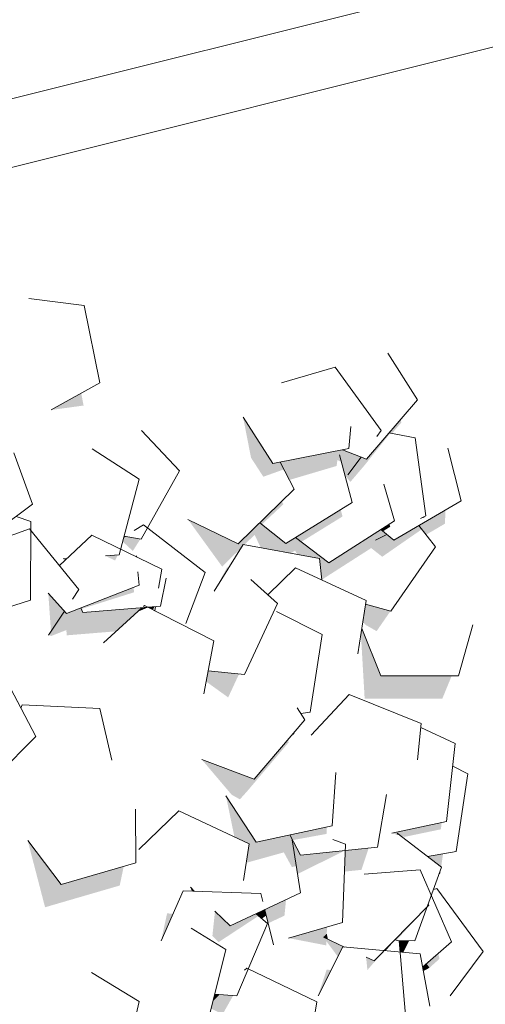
# Model space of a CAD drawing. Header units: millimetres. Extents: x 7522813 to 7573737, y -9734 to 10800.
# Tile 18 of 71: x 7531713 to 7532235, y 1166 to 2271. Entities that reach past the tile are written whole.
import ezdxf

# ---------------------------------------------------------------- set-up
doc = ezdxf.new("R2010")
doc.units = ezdxf.units.MM
doc.header["$MEASUREMENT"] = 0
for name, color, linetype in [('Nowe_2025-10-27 Żywopłot', 7, 'Continuous'), ('Nowe_260-A Balustrady', 7, 'Continuous'), ('Nowe_280-A Dachy Powłoki', 7, 'Continuous')]:
    doc.layers.add(name, color=color, linetype=linetype)
for name, color, linetype, lineweight, true_color in [('Nowe_2025-10-27 Żywopłot_Nr_pióra__81', 7, 'Continuous', 13, 0x6a6a6a), ('Nowe_2025-10-27 Żywopłot_Nr_pióra__82', 7, 'Continuous', 13, 0xaaaaaa), ('Nowe_280-A Dachy Powłoki_Nr_pióra__61', 7, 'Continuous', 13, 0x6a6a6a), ('Nowe_280-A Dachy Powłoki_Nr_pióra__81', 7, 'Continuous', 13, 0x6a6a6a)]:
    doc.layers.add(name, color=color, linetype=linetype, lineweight=lineweight, true_color=true_color)
doc.layers.add('Nowe_260-A Balustrady_Nr_pióra__11', color=7, linetype='Continuous', lineweight=13)

# ---------------------------------------------------------------- blocks, each defined once
blk = doc.blocks.new('ElemPrzekroju_10', base_point=(6982742.1, 0))
at = {"layer": 'Nowe_260-A Balustrady_Nr_pióra__11', "color": 7, "linetype": 'Continuous', "lineweight": 13}
blk.add_line((7524874.6, 472.5), (7545705.1, 5688.5), dxfattribs=at)
blk = doc.blocks.new('ElemPrzekroju_77', base_point=(6982742.1, 0))
at = {"layer": 'Nowe_280-A Dachy Powłoki_Nr_pióra__81', "linetype": 'Continuous', "lineweight": 0, "true_color": 0x1a1a1a}
for points in [[(7531782, 1852.2), (7531748.2, 1833.3), (7531784.7, 1838.3)], [(7531963.5, 1825.3), (7531972.4, 1779.7), (7531984.8, 1791.8)], [(7532127, 1807.5), (7532130.3, 1806.9), (7532140.9, 1819.2), (7532140.2, 1822.9)], [(7532062.6, 1786), (7532005, 1774.7), (7532015.3, 1754.8), (7532015.5, 1754.8), (7532063.8, 1784.4)], [(7532075.5, 1768.1), (7532077.7, 1759.8), (7532083.8, 1752.6), (7532100.4, 1772.1), (7532099.5, 1779.1), (7532095.9, 1780.5), (7532080.9, 1760.6)], [(7532160.7, 1703.6), (7532168.7, 1693.3), (7532189.8, 1705.7), (7532190.4, 1721)], [(7531901.7, 1710.5), (7531940, 1657.6), (7531960.9, 1678), (7531963.6, 1682.5), (7531965.2, 1682.2), (7531976.4, 1693.2), (7531983.3, 1678.9), (7532017.2, 1672.6), (7532021.8, 1675.5), (7532023.9, 1671.4), (7532049.3, 1666.7), (7532051.6, 1642.7), (7532105.1, 1677), (7532112.4, 1687.5), (7532111.9, 1687.3), (7532110.9, 1694.7), (7532059.6, 1661.8), (7532022.1, 1690.2), (7532011.4, 1683.6), (7531982.1, 1706.7), (7531958.1, 1683.2)], [(7531761.7, 1666.3), (7531762.2, 1666), (7531763.2, 1666.4)], [(7531931.1, 1629.9), (7531947.6, 1656.6), (7531945.6, 1656.9)], [(7532100.8, 1615.5), (7532097.7, 1595.4), (7532101.3, 1591.9), (7532117.9, 1591.9), (7532128.9, 1607.8)], [(7531746.6, 1582.6), (7531747.7, 1579.4), (7531765.3, 1586.3), (7531765.9, 1580.4), (7531821.1, 1584.9), (7531842.4, 1604.3), (7531831.2, 1609.8), (7531784, 1606), (7531781.5, 1611.1), (7531765.7, 1605), (7531763.3, 1607.7)], [(7532096.6, 1588), (7532095.6, 1581.6), (7532099.8, 1509.3), (7532186.9, 1509.4), (7532197.4, 1535), (7532117.9, 1534.9)], [(7531922.1, 1528.5), (7531946.8, 1510.7), (7531958.9, 1536.9), (7531924.3, 1540.4)], [(7532018.7, 1469.4), (7532020.6, 1468.8), (7532021.2, 1472.3)], [(7531975.8, 1418.8), (7531917.1, 1441.1), (7531950.7, 1401.5), (7531967.9, 1405.2), (7532014.5, 1460.1), (7532013.8, 1463.6)], [(7531944.3, 1400.1), (7531953.8, 1354.2), (7531970.4, 1346.4), (7531967.4, 1327.3), (7532018.5, 1351.3), (7532015.8, 1356.5), (7531978.3, 1348.4)], [(7532145.7, 1361.7), (7532130.1, 1358.3), (7532135.7, 1356.7), (7532136.4, 1358.4), (7532140.2, 1355.4), (7532144.6, 1354.2)], [(7531722, 1350.1), (7531741.5, 1275.2), (7531825.2, 1299.6), (7531829.7, 1321.2), (7531759.6, 1300.8)], [(7532018.9, 1350.4), (7532018.7, 1350.8), (7532018.9, 1349.8)], [(7532078.1, 1339), (7532077.2, 1315.2), (7532096.2, 1317.2), (7532104.4, 1341.8)], [(7532187.7, 1335.3), (7532170.4, 1332.2), (7532185.6, 1320.5)], [(7532183.1, 1312.7), (7532184.3, 1312.3), (7532185.3, 1318.7)], [(7531904.4, 1297.8), (7531906, 1293.5), (7531908.8, 1293.4)], [(7531987.9, 1272.5), (7531991.6, 1257.2), (7532009.9, 1265.8), (7532011.7, 1283.7)], [(7531871.6, 1237.6), (7531885.1, 1268), (7531878.3, 1268.3)], [(7532014.5, 1240.6), (7532056.8, 1232.4), (7532057, 1236.9), (7532069.7, 1219.8), (7532075.2, 1230.7), (7532077.2, 1230.5), (7532053.5, 1241.6), (7532057.3, 1245.5), (7532057.6, 1253)], [(7532047.5, 1175.7), (7532062.1, 1204.7), (7532057.2, 1205.2)], [(7532169.2, 1211.9), (7532164.7, 1208), (7532165.6, 1203.6), (7532172.5, 1207.3)], [(7532195.8, 1175.7), (7532214.6, 1200), (7532214.1, 1200.5)], [(7531930, 1171.1), (7531936.4, 1177.2), (7531931.6, 1177.5)]]:
    blk.add_hatch(color=250, dxfattribs=at).paths.add_polyline_path(points)
at = {"layer": 'Nowe_280-A Dachy Powłoki_Nr_pióra__61', "color": 251, "linetype": 'Continuous', "lineweight": 13, "true_color": 0x6a6a6a}
blk.add_line((7525090.8, 452.4), (7545724.4, 5610.8), dxfattribs=at)
blk = doc.blocks.new('ElemPrzekroju_358', base_point=(6982742.1, 0))
at = {"layer": 'Nowe_2025-10-27 Żywopłot_Nr_pióra__81', "linetype": 'Continuous', "lineweight": 0, "true_color": 0x1a1a1a}
for points in [[(7532101.8, 1778.2), (7532099.5, 1779.1), (7532100.4, 1772.1), (7532128.5, 1807.3), (7532127, 1807.5)], [(7532113.3, 1803.6), (7532115.8, 1806.7), (7532115.7, 1806.7)], [(7531972.4, 1779.7), (7531986.2, 1758.4), (7532009.2, 1766.6), (7532005, 1774.7), (7531996.7, 1773.1), (7531984.8, 1791.8)], [(7532063.8, 1784.4), (7532015.5, 1754.8), (7532068.4, 1770.5), (7532069.2, 1777.1), (7532073.6, 1775.1), (7532071.5, 1782.8)], [(7532075, 1788.5), (7532062.6, 1786), (7532063.8, 1784.4), (7532071.5, 1782.8), (7532075.5, 1768.1), (7532080.9, 1760.6), (7532095.9, 1780.5)], [(7532075, 1788.5), (7532076.8, 1787.8), (7532077, 1788.9)], [(7531982.1, 1706.7), (7531984.5, 1704.8), (7532008.7, 1727.5), (7532006.9, 1730.9)], [(7532073, 1721.3), (7532022.1, 1690.2), (7532028.7, 1685.2), (7532075, 1713.8)], [(7532162.4, 1711.7), (7532166.9, 1712.5), (7532166.4, 1713.6)], [(7532105.1, 1677), (7532107, 1678.4), (7532119.5, 1668.6), (7532163.9, 1699.4), (7532160.7, 1703.6), (7532132.6, 1687.1), (7532124.7, 1693.5), (7532112.4, 1687.5)], [(7532117.8, 1699.1), (7532120.2, 1697.1), (7532128.5, 1702.3), (7532127.6, 1705.4)], [(7531829.6, 1690.3), (7531828.4, 1685.7), (7531839.9, 1675.1), (7531848.4, 1688.5), (7531831.5, 1691.5)], [(7531830, 1691.8), (7531829.6, 1690.3), (7531831.5, 1691.5)], [(7532117.8, 1699.1), (7532110.9, 1694.7), (7532111.9, 1687.3), (7532124.7, 1693.5)], [(7531823, 1670.5), (7531809.1, 1669.5), (7531820, 1664.4)], [(7531763.2, 1666.4), (7531762.2, 1666), (7531765.1, 1665.5), (7531766.2, 1666.6)], [(7531745.1, 1627.8), (7531748.1, 1584.8), (7531763.3, 1607.7)], [(7531781.5, 1611.1), (7531782.1, 1610), (7531841.3, 1628.7), (7531840.7, 1634.3)], [(7531831.2, 1609.8), (7531842.4, 1604.3), (7531850, 1611.3)], [(7531850, 1611.3), (7531844.9, 1606.7), (7531857.2, 1611.9)], [(7531857.2, 1611.9), (7531862.5, 1609.2), (7531864.2, 1612.4)], [(7532117.9, 1591.9), (7532101.3, 1591.9), (7532113.2, 1585.1)], [(7531967.9, 1405.2), (7531950.7, 1401.5), (7531959.9, 1396.3)], [(7532145.7, 1361.7), (7532144.6, 1354.2), (7532185.3, 1362.7), (7532186.1, 1370.3)], [(7532015.8, 1356.5), (7532018.9, 1350.5), (7532057, 1357.5), (7532057.5, 1365.5)], [(7531967.1, 1325.1), (7532009.2, 1336.8), (7532018.2, 1320.3), (7532023.3, 1321.4), (7532018.7, 1350.8), (7532018.5, 1351.3), (7531967.4, 1327.3)], [(7532018.9, 1349.8), (7532024.7, 1312.6), (7532078.1, 1339), (7532027.7, 1333.7), (7532018.9, 1350.4)], [(7532136.4, 1358.4), (7532135.7, 1356.7), (7532138, 1357.1)], [(7531987.9, 1272.5), (7531978, 1267.9), (7531984.4, 1262.4), (7531989.5, 1265.9)], [(7532169.5, 1274.9), (7532133.6, 1238.6), (7532135.5, 1238.2)], [(7531948.3, 1254.9), (7531932, 1270.8), (7531929.1, 1243.1)], [(7531948.3, 1254.9), (7531929.1, 1243.1), (7531936.1, 1236.1), (7531980.8, 1265.5), (7531978, 1267.9), (7531949, 1254.3)], [(7532053.5, 1241.6), (7532058.6, 1239.2), (7532057.3, 1245.5)], [(7532121.5, 1226.5), (7532123.3, 1226.4), (7532134, 1238.5), (7532133.6, 1238.6)], [(7532149.6, 1237.6), (7532137.1, 1237.8), (7532138.4, 1237.5), (7532139.4, 1224.9), (7532143.2, 1224.5)], [(7532110.3, 1215.1), (7532101.4, 1219.3), (7532102.9, 1204.7), (7532121.5, 1226.5)], [(7532182.3, 1223.4), (7532169.2, 1211.9), (7532172.5, 1207.3), (7532183.7, 1217.3)], [(7531936.4, 1177.2), (7531930, 1171.1), (7531927.6, 1161.5), (7531940.6, 1155.2), (7531952.4, 1176.1)]]:
    blk.add_hatch(color=250, dxfattribs=at).paths.add_polyline_path(points)
at = {"layer": 'Nowe_2025-10-27 Żywopłot_Nr_pióra__82', "color": 253, "linetype": 'Continuous', "lineweight": 13, "true_color": 0xaaaaaa}
for p, q in [((7531785.5, 1950.4), (7531723.2, 1958.4)), ((7531802.8, 1863.9), (7531785.5, 1950.4)), ((7532158.9, 1844.8), (7532125.9, 1897)), ((7532066.8, 1881.3), (7532006.6, 1863.6)), ((7532118.2, 1810.1), (7532066.8, 1881.3)), ((7531748.2, 1833.3), (7531802.8, 1863.9)), ((7532101.8, 1778.2), (7532158.9, 1844.8)), ((7531963.5, 1825.3), (7531996.7, 1773.1)), ((7532082.1, 1789.9), (7532084.2, 1814.9)), ((7531892.3, 1765), (7531849.6, 1810.3)), ((7532113.3, 1803.6), (7532118.2, 1810.1)), ((7532156.5, 1801.9), (7532127, 1807.5)), ((7532168.4, 1714.5), (7532156.5, 1801.9)), ((7532207.9, 1731.2), (7532193.2, 1790.4)), ((7531727.5, 1727.6), (7531706.4, 1785.2)), ((7531846.9, 1755.8), (7531794.3, 1789.6)), ((7531996.7, 1773.1), (7532082.1, 1789.9)), ((7532085.9, 1729.3), (7532071.5, 1782.8)), ((7532075, 1788.5), (7532101.8, 1778.2)), ((7532080.9, 1760.6), (7532095.9, 1780.5)), ((7532020.7, 1744.5), (7532005, 1774.7)), ((7531849.3, 1688.3), (7531892.3, 1765)), ((7531824.4, 1670.6), (7531846.9, 1755.8)), ((7532133.2, 1709), (7532121.2, 1750.2)), ((7531958.1, 1683.2), (7532020.7, 1744.5)), ((7531657.4, 1675.2), (7531727.5, 1727.6)), ((7532011.4, 1683.6), (7532085.9, 1729.3)), ((7532132.6, 1687.1), (7532207.9, 1731.2)), ((7531725.7, 1708.1), (7531709, 1713.8)), ((7532162.4, 1711.7), (7532168.4, 1714.5)), ((7531725, 1619.9), (7531725.7, 1708.1)), ((7531851.7, 1704.3), (7531841.5, 1697.9)), ((7531921, 1651), (7531851.7, 1704.3)), ((7531901.7, 1710.5), (7531958.1, 1683.2)), ((7531982.1, 1706.7), (7532011.4, 1683.6)), ((7532059.6, 1661.8), (7532133.2, 1709)), ((7532179.2, 1679.9), (7532160.7, 1703.6)), ((7531723.9, 1699.9), (7531664.9, 1678.7)), ((7531779.5, 1632), (7531723.9, 1699.9)), ((7531793.8, 1692.8), (7531757.8, 1658.6)), ((7531872.3, 1654.7), (7531793.8, 1692.8)), ((7531831.5, 1691.5), (7531829.6, 1690.3)), ((7531830, 1691.8), (7531849.3, 1688.3)), ((7532111.9, 1687.3), (7532124.7, 1693.5)), ((7532117.8, 1699.1), (7532132.6, 1687.1)), ((7531963.6, 1682.5), (7531931.1, 1629.9)), ((7532049.3, 1666.7), (7531963.6, 1682.5)), ((7532022.1, 1690.2), (7532059.6, 1661.8)), ((7532129.2, 1607.7), (7532179.2, 1679.9)), ((7531809.1, 1669.5), (7531824.4, 1670.6)), ((7531844.1, 1668.3), (7531844, 1669.7)), ((7531761.7, 1666.3), (7531766.2, 1666.6)), ((7532051.6, 1642.6), (7532049.3, 1666.7)), ((7531847, 1636.7), (7531845.6, 1651.6)), ((7531868.7, 1633.3), (7531872.3, 1654.7)), ((7531899.2, 1593.7), (7531921, 1651)), ((7532022.2, 1656.2), (7531991.3, 1625.8)), ((7532101.4, 1619.5), (7532022.2, 1656.2)), ((7531765.7, 1605), (7531847, 1636.7)), ((7531870.8, 1613), (7531877.1, 1644.6)), ((7532001.9, 1616.1), (7531972.2, 1643.2)), ((7531745.1, 1627.8), (7531765.7, 1605)), ((7531772.1, 1620.9), (7531779.5, 1632)), ((7531687, 1607.7), (7531725, 1619.9)), ((7531853, 1614), (7531851.8, 1612.9)), ((7531930.7, 1574.4), (7531853, 1614)), ((7531964.9, 1536.3), (7532001.9, 1616.1)), ((7532092.3, 1559.5), (7532101.4, 1619.5)), ((7532100.8, 1615.5), (7532129.2, 1607.7)), ((7531745.2, 1580.5), (7531763.3, 1607.7)), ((7531781.5, 1611.1), (7531784, 1606)), ((7531784, 1606), (7531870.8, 1613)), ((7531850, 1611.3), (7531807, 1572)), ((7531864.4, 1608.2), (7531865.2, 1612.5)), ((7532052.1, 1581.5), (7532001, 1607.3)), ((7532204.9, 1535), (7532221, 1592.1)), ((7532038.7, 1494.3), (7532052.1, 1581.5)), ((7532096.6, 1588), (7532117.9, 1534.9)), ((7531919.5, 1514.6), (7531930.7, 1574.4)), ((7531731, 1466.8), (7531690, 1544.6)), ((7531924.3, 1540.4), (7531964.9, 1536.3)), ((7532117.9, 1534.9), (7532204.9, 1535)), ((7532082.3, 1514.1), (7532040, 1468.5)), ((7532163.1, 1481.3), (7532082.3, 1514.1)), ((7531716, 1502.4), (7531714.2, 1498.6)), ((7531802.9, 1498.1), (7531716, 1502.4)), ((7531816.3, 1440.2), (7531802.9, 1498.1)), ((7532032.6, 1485.7), (7532024.1, 1498.9)), ((7532028.2, 1492.5), (7532038.7, 1494.3)), ((7531975.8, 1418.8), (7532032.6, 1485.7)), ((7532158.9, 1440.7), (7532163.1, 1481.3)), ((7532201.4, 1459.1), (7532162.6, 1476.8)), ((7531687.1, 1422.6), (7531731, 1466.8)), ((7532191.6, 1371.5), (7532201.4, 1459.1)), ((7531917.1, 1441.1), (7531975.8, 1418.8)), ((7532063.5, 1366.7), (7532067.5, 1426.6)), ((7532215.4, 1425.1), (7532198.5, 1433.5)), ((7532202.4, 1337.9), (7532215.4, 1425.1)), ((7531944.3, 1400.1), (7531978.3, 1348.4)), ((7532114.2, 1342.8), (7532124.4, 1401.6)), ((7531843.3, 1325.2), (7531843, 1385.4)), ((7531891.5, 1383.6), (7531846.8, 1340.2)), ((7531970.4, 1346.4), (7531891.5, 1383.6)), ((7532130.1, 1358.3), (7532191.6, 1371.5)), ((7531978.3, 1348.4), (7532063.5, 1366.7)), ((7531722, 1350.1), (7531759.6, 1300.8)), ((7532015.8, 1356.5), (7532027.7, 1333.7)), ((7532028, 1291.3), (7532018.7, 1350.8)), ((7532078.4, 1346.1), (7532064.3, 1351.4)), ((7532185.9, 1320.3), (7532136.4, 1358.4)), ((7531964, 1305.3), (7531970.4, 1346.4)), ((7532027.7, 1333.7), (7532114.2, 1342.8)), ((7532074.9, 1258), (7532078.4, 1346.1)), ((7532170.4, 1332.2), (7532202.4, 1337.9)), ((7531759.6, 1300.8), (7531843.3, 1325.2)), ((7532162.1, 1317.1), (7532099.4, 1312.2)), ((7532156, 1237.5), (7532185.9, 1320.3)), ((7532197.2, 1236.5), (7532162.1, 1317.1)), ((7531896.4, 1293.8), (7531871.6, 1237.6)), ((7531983.4, 1290.7), (7531896.4, 1293.8)), ((7531904.4, 1297.8), (7531908.8, 1293.4)), ((7532180.7, 1296.3), (7532176.8, 1295.1)), ((7532232.6, 1225.5), (7532180.7, 1296.3)), ((7531949, 1254.3), (7532028, 1291.3)), ((7531985.6, 1281.6), (7531983.4, 1290.7)), ((7531997.5, 1233), (7531987.9, 1272.5)), ((7532110.3, 1215.1), (7532171.9, 1277.4)), ((7532171.9, 1277.4), (7532171, 1279.1)), ((7531932, 1270.8), (7531949, 1254.3)), ((7531991, 1256.8), (7531978, 1267.9)), ((7531944, 1227.7), (7531905.2, 1251.8)), ((7531956.5, 1175.8), (7531991, 1256.8)), ((7532014.5, 1240.6), (7532074.9, 1258)), ((7532053.5, 1241.6), (7532077.2, 1230.5)), ((7532138.4, 1237.5), (7532133.6, 1238.6)), ((7532137.1, 1237.8), (7532156, 1237.5)), ((7531922.9, 1142.2), (7531944, 1227.7)), ((7532075.2, 1230.7), (7532047.5, 1175.7)), ((7532161.9, 1222.8), (7532075.2, 1230.7)), ((7532145.8, 1149.6), (7532138.4, 1237.5)), ((7532164.7, 1208), (7532197.2, 1236.5)), ((7532101.4, 1219.3), (7532110.3, 1215.1)), ((7532172.9, 1164.3), (7532161.9, 1222.8)), ((7532195.8, 1175.7), (7532232.6, 1225.5)), ((7531967.6, 1206.9), (7531965.1, 1204.5)), ((7532046.2, 1168.9), (7531967.6, 1206.9)), ((7531847.1, 1169.4), (7531793.5, 1201.8)), ((7531936.4, 1177.2), (7531930, 1171.1)), ((7531931.6, 1177.5), (7531956.5, 1175.8)), ((7531826.8, 1083.6), (7531847.1, 1169.4)), ((7532036.2, 1109), (7532046.2, 1168.9))]:
    blk.add_line(p, q, dxfattribs=at)

msp = doc.modelspace()

# ---------------------------------------------------------------- block references
at = {"layer": 'Nowe_2025-10-27 Żywopłot', "lineweight": 0}
msp.add_blockref('ElemPrzekroju_358', (6982742.1, 0), dxfattribs=at)
at = {"layer": 'Nowe_260-A Balustrady', "lineweight": 0}
msp.add_blockref('ElemPrzekroju_10', (6982742.1, 0), dxfattribs=at)
at = {"layer": 'Nowe_280-A Dachy Powłoki', "lineweight": 0}
msp.add_blockref('ElemPrzekroju_77', (6982742.1, 0), dxfattribs=at)

doc.saveas('drawing.dxf')
